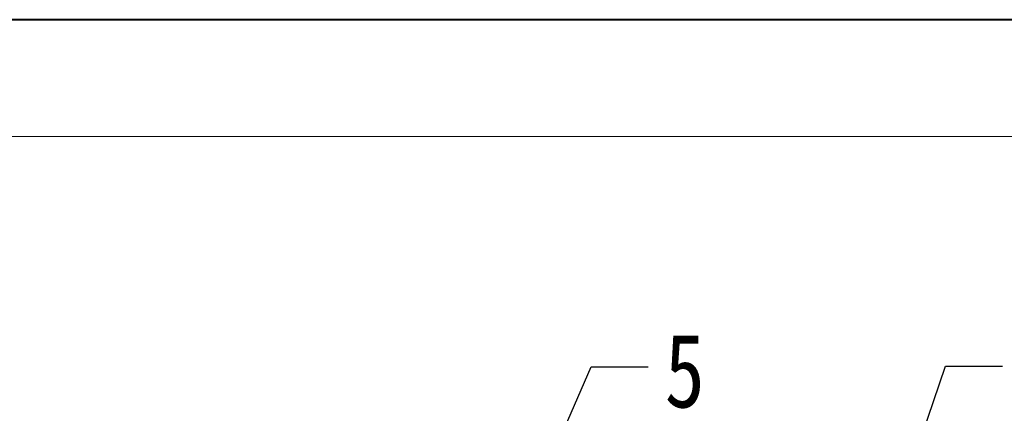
# Model space of a CAD drawing. Header units: millimetres. Extents: x 2552 to 4022, y 535 to 1568.
# Tile 40 of 47: x 3485 to 3631, y 1509 to 1568. Entities that reach past the tile are written whole.
import ezdxf

# ---------------------------------------------------------------- set-up
doc = ezdxf.new("R2010")
doc.units = ezdxf.units.MM
doc.styles.get("Standard").update_dxf_attribs({"font": '仿宋_GB2312.ttf', "width": 0.8})
doc.dimstyles.new('ISO-25.1', dxfattribs={"dimtxt": 6, "dimasz": 5, "dimexe": 3.5, "dimexo": 0.625, "dimgap": 1.5, "dimtad": 1, "dimtoh": 1, "dimtxsty": 'Standard', "dimcen": 2.5, "dimadec": 0, "dimazin": 0, "dimtfac": 1, "dimtmove": 0, "dimatfit": 3, "dimfxl": 0, "dimarcsym": 0})

msp = doc.modelspace()

# ---------------------------------------------------------------- linework, layer by layer
at = {"color": 7, "lineweight": 40}
msp.add_line((4012.84, 1567.722), (2552.012, 1567.722), dxfattribs=at)
at = {"color": 7, "lineweight": 13}
msp.add_line((3995.449, 1550.331), (2638.966, 1550.331), dxfattribs=at)

# ---------------------------------------------------------------- texts
at = {"color": 5, "lineweight": 9, "insert": (3580.727, 1520.955), "char_height": 11, "width": 1.65, "attachment_point": 1}
msp.add_mtext('5', dxfattribs=at)

# ---------------------------------------------------------------- leaders
at = {"color": 5, "lineweight": 9}
for points in [[(3557.133, 1486.964), (3569.775, 1516.005), (3578.252, 1516.005)], [(3611.253, 1483.022), (3622.499, 1516.11), (3630.976, 1516.11)]]:
    msp.add_leader(points, dimstyle='ISO-25.1', override={"dimgap": 1.5, "dimtad": 0, "dimldrblk": 'Dot'}, dxfattribs=at)

doc.saveas('drawing.dxf')
